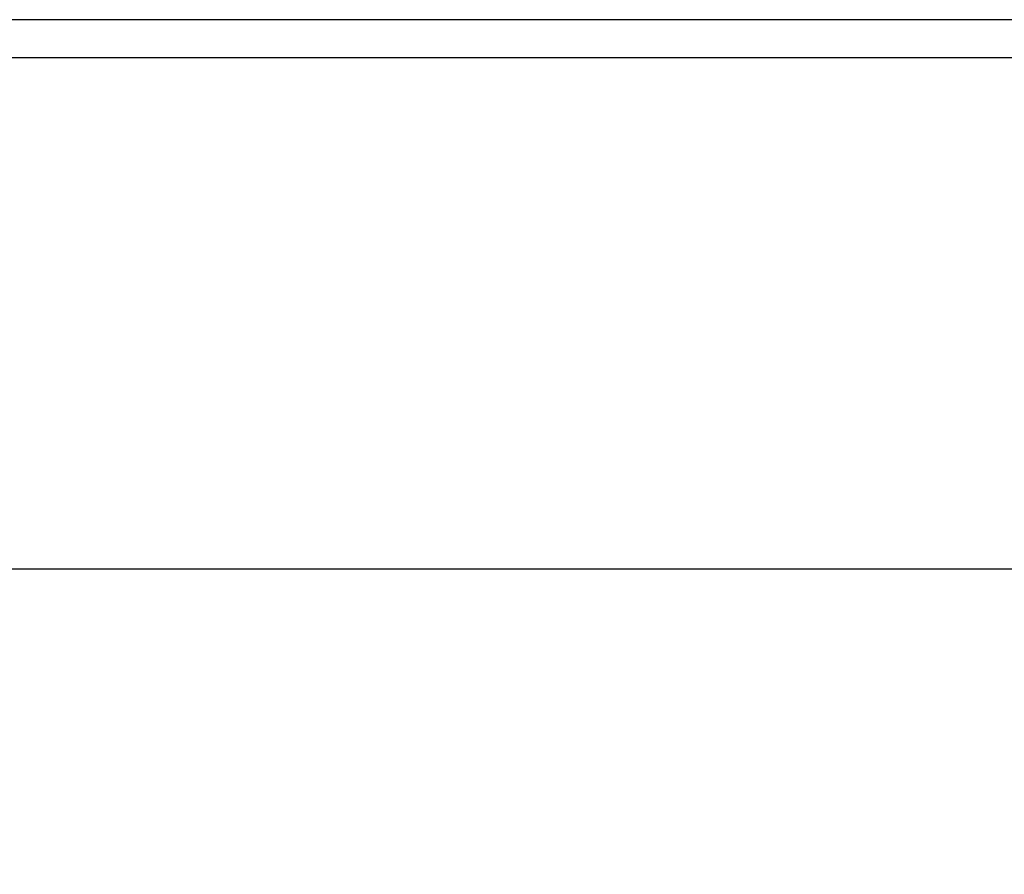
# Model space of a CAD drawing. Header units: millimetres. Extents: x -630 to 192, y -7 to 1615.
# Tile 176 of 249: x -503.44 to -500.85, y 1511.87 to 1514.11. Entities that reach past the tile are written whole.
import ezdxf

# ---------------------------------------------------------------- set-up
doc = ezdxf.new("R2010")
doc.units = ezdxf.units.MM
doc.header["$MEASUREMENT"] = 0
doc.layers.add('OVIDIO 160x80x72h', color=7, linetype='Continuous')

msp = doc.modelspace()

# ---------------------------------------------------------------- linework, layer by layer
at = {"layer": 'OVIDIO 160x80x72h'}
for points in [[(-500.2278, 1514.1116), (-514.4382, 1514.1116)], [(-528.0101, 1514.012), (-219.1111, 1514.012)], [(-528.0101, 1512.6704), (-219.1111, 1512.6704)]]:
    msp.add_lwpolyline(points, dxfattribs=at)
at = {"layer": 'OVIDIO 160x80x72h', "extrusion": (0, 0.894427, 0.447214)}
msp.add_lwpolyline([(514.4382, -56.3605), (514.435, -56.096), (514.4254, -55.8306), (514.4093, -55.5643), (514.3867, -55.2976), (514.3575, -55.0305), (514.3216, -54.7635), (514.2791, -54.4966), (514.2299, -54.2301), (514.174, -53.9644), (514.1115, -53.6996), (514.0423, -53.436), (513.9665, -53.1739), (513.8841, -52.9134), (513.7952, -52.6549), (513.6999, -52.3986), (513.5982, -52.1447), (513.4903, -51.8934), (513.3762, -51.6451), (513.2561, -51.3998), (513.1301, -51.1579), (512.9983, -50.9195), (512.8609, -50.6849), (512.718, -50.4541), (512.5698, -50.2276), (512.4165, -50.0053), (512.2583, -49.7875), (512.0954, -49.5743), (511.9278, -49.3658), (511.756, -49.1623), (511.58, -48.9638), (511.4, -48.7704), (511.2164, -48.5823), (511.0282, -48.3987), (510.8349, -48.2187), (510.6364, -48.0427), (510.4329, -47.8708), (510.2244, -47.7033), (510.0112, -47.5404), (509.7934, -47.3821), (509.5711, -47.2289), (509.3445, -47.0807), (509.1138, -46.9378), (508.8792, -46.8004), (508.6408, -46.6686), (508.3989, -46.5426), (508.1536, -46.4225), (507.9053, -46.3084), (507.654, -46.2005), (507.4001, -46.0988), (507.1438, -46.0035), (506.8853, -45.9146), (506.6248, -45.8322), (506.3627, -45.7564), (506.0991, -45.6872), (505.8343, -45.6246), (505.5685, -45.5688), (505.3021, -45.5196), (505.0352, -45.4771), (504.7681, -45.4412), (504.5011, -45.412), (504.2344, -45.3894), (503.9681, -45.3733), (503.7027, -45.3637), (503.4382, -45.3605)], dxfattribs=at)

doc.saveas('drawing.dxf')
